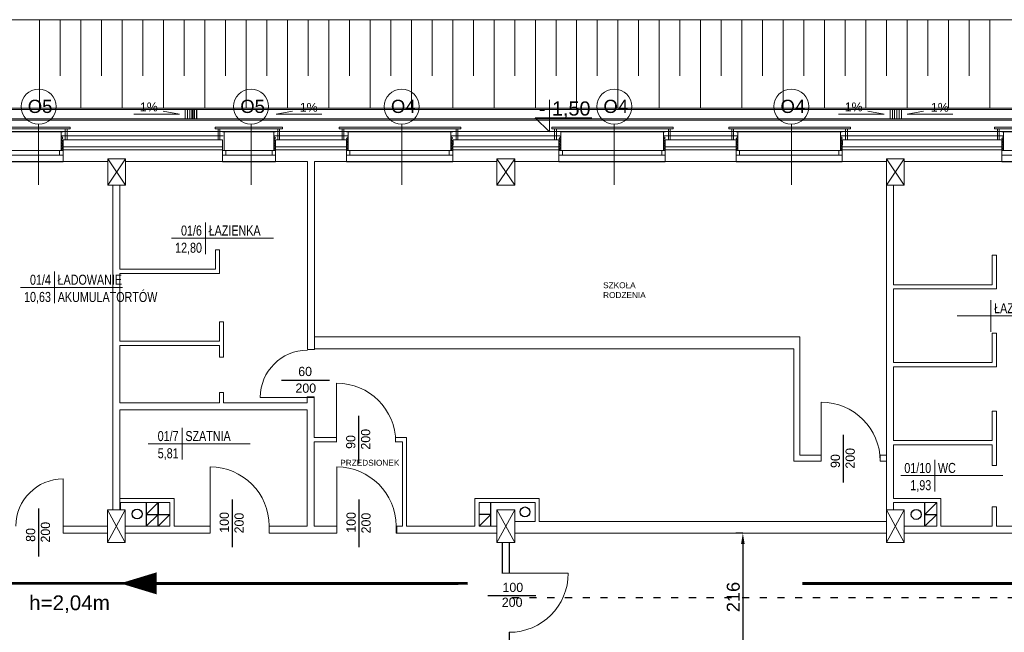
# Model space of a CAD drawing. Header units: millimetres. Extents: x 126553 to 403692, y -95821 to 38049.
# Tile 229 of 256: x 220209 to 221876, y 20540 to 21578. Entities that reach past the tile are written whole.
import ezdxf
from ezdxf.enums import TextEntityAlignment as Align

# ---------------------------------------------------------------- set-up
doc = ezdxf.new("R2010")
doc.units = ezdxf.units.MM
doc.linetypes.add('ACAD_ISO03W100', pattern=[30, 12, -18])
doc.layers.add('1  opis', color=9, linetype='Continuous')
doc.layers.add('WIDOK', color=7, linetype='Continuous')
for name, color, linetype, lineweight in [('_(06 GRUBA)', 7, 'Continuous', 40), ('A-opis', 7, 'Continuous', 18), ('CIENKIE', 7, 'Continuous', 18), ('docieplenie', 6, 'Continuous', 18), ('docieplenie zew.', 6, 'Continuous', 18), ('ekspertyza', 7, 'Continuous', 30), ('ewakaucja', 3, 'Continuous', 50), ('OKNA', 7, 'Continuous', 13), ('opisy', 7, 'Continuous', 18), ('WYMIAR', 7, 'Continuous', 18), ('ŚCIANY CIENKIE', 7, 'Continuous', 18), ('ŚCIANY GRUBE', 7, 'Continuous', 20)]:
    doc.layers.add(name, color=color, linetype=linetype, lineweight=lineweight)
doc.layers.add('KOMINY', color=94, linetype='Continuous', plot=False)
doc.styles.add('AR12', font='arial.ttf', dxfattribs={"height": 12})
doc.styles.add('Arial', font='arial.ttf')
doc.styles.add('RS12', font='Romans', dxfattribs={"width": 0.75, "height": 12})
doc.styles.add('RS8', font='ROMANS.SHX', dxfattribs={"width": 0.75, "height": 8})
doc.styles.add('STYLE1', font='txt', dxfattribs={"width": 0.8})
doc.linetypes.add('ZIGZAG', pattern='A,0.0001,-0.2,[131,LTYPESHP.SHX,S=0.2,R=0,X=-0.2,Y=0],-0.4,[131,LTYPESHP.SHX,S=0.2,R=180,X=0.2,Y=0],-0.2', length=0.8001)
doc.dimstyles.new('100 moje', dxfattribs={"dimtxt": 22, "dimasz": 12, "dimexe": 12, "dimexo": 20, "dimgap": 3, "dimtad": 1, "dimdec": 1, "dimrnd": 0.5, "dimtxsty": 'Standard', "dimblk1": 'ARCHTICK', "dimblk2": 'ARCHTICK', "dimsah": 1, "dimcen": 0.1, "dimdle": 10, "dimclrd": 256, "dimclre": 256, "dimclrt": 256, "dimadec": 0, "dimazin": 0, "dimtfac": 1, "dimtdec": 1, "dimtofl": 0, "dimtmove": 1, "dimatfit": 3, "dimfxl": 12, "dimfxlon": 1, "dimtolj": 1, "dimtzin": 0, "dimarcsym": 0})

# ---------------------------------------------------------------- blocks, each defined once
blk = doc.blocks.new('METKA')
for p, q in [((0, 26.9), (0, -26.9)), ((-57.4, 0), (115.4, 0))]:
    blk.add_line(p, q)
at = {"layer": 'opisy', "style": 'STYLE1', "width": 0.8, "flags": 4}
for tag, p in [('NUMER', (-6.1, 4.5)), ('POWIERZCHNIA', (-6, -24.6))]:
    blk.add_attdef(tag, text='', height=17, dxfattribs=at).set_placement(p, align=Align.RIGHT)
for tag, p in [('NAZWA', (5.3, 4.6)), ('POSADZKA', (5.6, -24.7))]:
    blk.add_attdef(tag, p, '', height=17, dxfattribs=at)
blk = doc.blocks.new('KOTA-WA')
at = {"color": 7}
for p, q in [((0, 27), (0, 0)), ((-12, 12), (0, 0)), ((-12, 12), (36, 12))]:
    blk.add_line(p, q, dxfattribs=at)
at = {"layer": 'A-opis', "color": 7, "style": 'RS12', "width": 0.6, "flags": 4}
blk.add_attdef('ZNAK', text='', height=8, dxfattribs=at).set_placement((-6.18, 19.74), align=Align.MIDDLE)
blk.add_attdef('RZEDNA', text='', height=10, dxfattribs=at).set_placement((2.11, 11.17), align=Align.BOTTOM_LEFT)
at = {"layer": 'A-opis', "color": 7, "style": 'RS8', "width": 0.6, "flags": 4}
blk.add_attdef('UWAGA', text='', height=7, dxfattribs=at).set_placement((3.83, 8.14), align=Align.TOP_LEFT)
blk = doc.blocks.new('*D2488')
at = {"layer": 'Defpoints', "color": 0, "linetype": 'Continuous', "lineweight": 60, "transparency": 16777216}
for p in [(221433.6, 20707.8), (221433.6, 20491.8), (221433.6, 20491.8)]:
    blk.add_point(p, dxfattribs=at)
at = {"layer": 'ekspertyza', "color": 7, "linetype": 'Continuous', "lineweight": -2, "transparency": 16777216}
for p, q in [((221433.6, 20707.8), (221421.6, 20707.8)), ((221433.6, 20689.8), (221433.6, 20509.8)), ((221433.6, 20491.8), (221421.6, 20491.8))]:
    blk.add_line(p, q, dxfattribs=at)
at = {"layer": 'ekspertyza', "color": 7, "linetype": 'Continuous', "lineweight": 60, "transparency": 16777216}
for points in [[(221430.6, 20689.8), (221436.6, 20689.8), (221433.6, 20707.8)], [(221430.6, 20509.8), (221436.6, 20509.8), (221433.6, 20491.8)]]:
    blk.add_solid(points, dxfattribs=at)
at = {"layer": 'ekspertyza', "color": 7, "linetype": 'Continuous', "lineweight": 20, "transparency": 16777216, "insert": (221417.4, 20599.8), "char_height": 22, "attachment_point": 5, "rotation": 90, "style": 'Arial'}
blk.add_mtext('\\A1;216', dxfattribs=at)

msp = doc.modelspace()

# ---------------------------------------------------------------- linework, layer by layer
at = {"layer": '_(06 GRUBA)', "color": 250, "linetype": 'ACAD_ISO03W100', "lineweight": -2}
msp.add_lwpolyline([(221042.26662, 20598.78577), (223667.05133, 20598.78577)], dxfattribs=at)
at = {"layer": 'CIENKIE', "color": 0}
for p, q in [((220179.72052, 21395.93621), (220293.81216, 21395.93621)), ((220179.72052, 21392.93621), (220293.81216, 21392.93621)), ((220285.81216, 21392.93621), (220285.81216, 21374.33764)), ((220288.81216, 21392.93621), (220288.81216, 21374.33764)), ((220293.81216, 21392.93621), (220293.81216, 21395.93621)), ((220539.72052, 21392.93621), (220539.72052, 21395.93621)), ((220539.72052, 21395.93621), (220653.81216, 21395.93621)), ((220539.72052, 21392.93621), (220653.81216, 21392.93621)), ((220544.72052, 21392.93621), (220544.72052, 21374.33764)), ((220547.72052, 21392.93621), (220547.72052, 21374.33764)), ((220645.81216, 21392.93621), (220645.81216, 21374.33764)), ((220648.81216, 21392.93621), (220648.81216, 21374.33764)), ((220653.81216, 21392.93621), (220653.81216, 21395.93621)), ((220749.72052, 21392.93621), (220749.72052, 21395.93621)), ((220749.72052, 21395.93621), (220955.72052, 21395.93621)), ((220749.72052, 21392.93621), (220955.72052, 21392.93621)), ((220754.72052, 21392.93621), (220754.72052, 21374.33764)), ((220757.72052, 21392.93621), (220757.72052, 21374.33764)), ((220947.72052, 21392.93621), (220947.72052, 21374.33764)), ((220950.72052, 21392.93621), (220950.72052, 21374.33764)), ((220955.72052, 21392.93621), (220955.72052, 21395.93621)), ((221109.72052, 21392.93621), (221109.72052, 21395.93621)), ((221109.72052, 21395.93621), (221315.72052, 21395.93621)), ((221109.72052, 21392.93621), (221315.72052, 21392.93621)), ((221114.72052, 21392.93621), (221114.72052, 21374.33764)), ((221117.72052, 21392.93621), (221117.72052, 21374.33764)), ((221307.72052, 21392.93621), (221307.72052, 21374.33764)), ((221310.72052, 21392.93621), (221310.72052, 21374.33764)), ((221315.72052, 21392.93621), (221315.72052, 21395.93621)), ((221409.72052, 21392.93621), (221409.72052, 21395.93621)), ((221409.72052, 21395.93621), (221615.72052, 21395.93621)), ((221409.72052, 21392.93621), (221615.72052, 21392.93621)), ((221414.72052, 21392.93621), (221414.72052, 21374.33764)), ((221417.72052, 21392.93621), (221417.72052, 21374.33764)), ((221607.72052, 21392.93621), (221607.72052, 21374.33764)), ((221610.72052, 21392.93621), (221610.72052, 21374.33764)), ((221615.72052, 21392.93621), (221615.72052, 21395.93621)), ((221859.72052, 21392.93621), (221859.72052, 21395.93621)), ((221859.72052, 21395.93621), (221973.81216, 21395.93621)), ((221859.72052, 21392.93621), (221973.81216, 21392.93621)), ((221864.72052, 21392.93621), (221864.72052, 21374.33764)), ((221867.72052, 21392.93621), (221867.72052, 21374.33764))]:
    msp.add_line(p, q, dxfattribs=at)
at = {"layer": 'docieplenie', "color": 0, "linetype": 'ZIGZAG'}
for p, q in [((220280.54102, 21381.27347), (220279.17035, 21379.80021)), ((220279.17035, 21379.80021), (220281.71167, 21377.50309)), ((220281.88058, 21372.15898), (220279.23756, 21369.04503)), ((220279.23756, 21369.04503), (220281.88014, 21366.44185)), ((220281.88014, 21366.44185), (220279.29685, 21363.45851)), ((220281.71167, 21377.50309), (220279.32635, 21374.52387)), ((220279.32635, 21374.52387), (220281.88058, 21372.15898)), ((220280.54102, 21381.27347), (220553.31192, 21381.27347)), ((220640.54102, 21381.27347), (220639.17035, 21379.80021)), ((220639.17035, 21379.80021), (220641.71167, 21377.50309)), ((220641.88058, 21372.15898), (220639.23756, 21369.04503)), ((220639.23756, 21369.04503), (220641.88014, 21366.44185)), ((220641.88014, 21366.44185), (220639.29685, 21363.45851)), ((220641.71167, 21377.50309), (220639.32635, 21374.52387)), ((220639.32635, 21374.52387), (220641.88058, 21372.15898)), ((220640.54102, 21381.27347), (220763.60558, 21381.27347)), ((220764.94455, 21373.93986), (220762.1878, 21371.5557)), ((220762.1878, 21371.5557), (220765.00223, 21369.9511)), ((220764.90625, 21378.59895), (220762.30242, 21376.34841)), ((220762.30242, 21376.34841), (220764.94455, 21373.93986)), ((220765.00223, 21369.9511), (220762.33397, 21367.69407)), ((220762.33397, 21367.69407), (220764.89583, 21365.35019)), ((220763.60558, 21381.27347), (220764.90625, 21378.59895)), ((220940.54102, 21381.27347), (220939.17035, 21379.80021)), ((220939.17035, 21379.80021), (220941.71167, 21377.50309)), ((220941.88058, 21372.15898), (220939.23756, 21369.04503)), ((220939.23756, 21369.04503), (220941.88014, 21366.44185)), ((220941.88014, 21366.44185), (220939.29685, 21363.45851)), ((220941.71167, 21377.50309), (220939.32635, 21374.52387)), ((220939.32635, 21374.52387), (220941.88058, 21372.15898)), ((220940.54102, 21381.27347), (221123.60558, 21381.27347)), ((221124.94455, 21373.93986), (221122.1878, 21371.5557)), ((221122.1878, 21371.5557), (221125.00223, 21369.9511)), ((221124.90625, 21378.59895), (221122.30242, 21376.34841)), ((221122.30242, 21376.34841), (221124.94455, 21373.93986)), ((221125.00223, 21369.9511), (221122.33397, 21367.69407)), ((221122.33397, 21367.69407), (221124.89583, 21365.35019)), ((221123.60558, 21381.27347), (221124.90625, 21378.59895)), ((221300.54102, 21381.27347), (221299.17035, 21379.80021)), ((221299.17035, 21379.80021), (221301.71167, 21377.50309)), ((221301.88058, 21372.15898), (221299.23756, 21369.04503)), ((221299.23756, 21369.04503), (221301.88014, 21366.44185)), ((221301.88014, 21366.44185), (221299.29685, 21363.45851)), ((221301.71167, 21377.50309), (221299.32635, 21374.52387)), ((221299.32635, 21374.52387), (221301.88058, 21372.15898)), ((221300.54102, 21381.27347), (221423.60558, 21381.27347)), ((221424.94455, 21373.93986), (221422.1878, 21371.5557)), ((221422.1878, 21371.5557), (221425.00223, 21369.9511)), ((221424.90625, 21378.59895), (221422.30242, 21376.34841)), ((221422.30242, 21376.34841), (221424.94455, 21373.93986)), ((221425.00223, 21369.9511), (221422.33397, 21367.69407)), ((221422.33397, 21367.69407), (221424.89583, 21365.35019)), ((221423.60558, 21381.27347), (221424.90625, 21378.59895)), ((221600.54102, 21381.27347), (221599.17035, 21379.80021)), ((221599.17035, 21379.80021), (221601.71167, 21377.50309)), ((221601.88058, 21372.15898), (221599.23756, 21369.04503)), ((221599.23756, 21369.04503), (221601.88014, 21366.44185)), ((221601.88014, 21366.44185), (221599.29685, 21363.45851)), ((221601.71167, 21377.50309), (221599.32635, 21374.52387)), ((221599.32635, 21374.52387), (221601.88058, 21372.15898)), ((221600.54102, 21381.27347), (221873.60558, 21381.27347)), ((221874.94455, 21373.93986), (221872.1878, 21371.5557)), ((221872.1878, 21371.5557), (221875.00223, 21369.9511)), ((221874.90625, 21378.59895), (221872.30242, 21376.34841)), ((221872.30242, 21376.34841), (221874.94455, 21373.93986)), ((221875.00223, 21369.9511), (221872.33397, 21367.69407)), ((221872.33397, 21367.69407), (221874.89583, 21365.35019)), ((221873.60558, 21381.27347), (221874.90625, 21378.59895)), ((220279.29685, 21363.45851), (220281.83905, 21361.25922)), ((220281.83905, 21361.25922), (220279.29685, 21358.45335)), ((220279.29685, 21358.45335), (220281.89203, 21356.51482)), ((220639.29685, 21363.45851), (220641.83905, 21361.25922)), ((220641.83905, 21361.25922), (220639.29685, 21358.45335)), ((220639.29685, 21358.45335), (220641.89203, 21356.51482)), ((220764.88908, 21360.69348), (220762.26485, 21358.58095)), ((220762.26485, 21358.58095), (220764.74321, 21356.46842)), ((220764.89583, 21365.35019), (220762.30139, 21363.06102)), ((220762.30139, 21363.06102), (220764.88908, 21360.69348)), ((220939.29685, 21363.45851), (220941.83905, 21361.25922)), ((220941.83905, 21361.25922), (220939.29685, 21358.45335)), ((220939.29685, 21358.45335), (220941.89203, 21356.51482)), ((221124.88908, 21360.69348), (221122.26485, 21358.58095)), ((221122.26485, 21358.58095), (221124.74321, 21356.46842)), ((221124.89583, 21365.35019), (221122.30139, 21363.06102)), ((221122.30139, 21363.06102), (221124.88908, 21360.69348)), ((221299.29685, 21363.45851), (221301.83905, 21361.25922)), ((221301.83905, 21361.25922), (221299.29685, 21358.45335)), ((221299.29685, 21358.45335), (221301.89203, 21356.51482)), ((221424.88908, 21360.69348), (221422.26485, 21358.58095)), ((221422.26485, 21358.58095), (221424.74321, 21356.46842)), ((221424.89583, 21365.35019), (221422.30139, 21363.06102)), ((221422.30139, 21363.06102), (221424.88908, 21360.69348)), ((221599.29685, 21363.45851), (221601.83905, 21361.25922)), ((221601.83905, 21361.25922), (221599.29685, 21358.45335)), ((221599.29685, 21358.45335), (221601.89203, 21356.51482)), ((221874.88908, 21360.69348), (221872.26485, 21358.58095)), ((221872.26485, 21358.58095), (221874.74321, 21356.46842)), ((221874.89583, 21365.35019), (221872.30139, 21363.06102)), ((221872.30139, 21363.06102), (221874.88908, 21360.69348))]:
    msp.add_line(p, q, dxfattribs=at)
at = {"layer": 'docieplenie', "color": 0, "lineweight": 30}
for points in [[(220652.25423, 20967.23572), (220733.12217, 20967.23572)], [(220783.10306, 20826.11695), (220783.10306, 20906.9849)], [(221603.93802, 20793.83673), (221603.93802, 20874.70467)], [(220240.72462, 20668.65631), (220240.72462, 20749.52425)], [(220568.79031, 20684.11714), (220568.79031, 20764.98508)], [(220783.71, 20684.11719), (220783.71, 20764.98513)], [(221025.83356, 20692.33764), (221025.83356, 20640.00449)], [(221037.83356, 20692.33764), (221037.83356, 20640.00449)], [(221001.83265, 20602.34583), (221082.7006, 20602.34583)], [(221037.83356, 20540.00449), (221037.83356, 20507.33764)]]:
    msp.add_lwpolyline(points, dxfattribs=at)
at = {"layer": 'docieplenie', "color": 0, "lineweight": 0}
for points in [[(220745.4444, 20862.11786), (220745.4444, 20962.11786)], [(220696.05133, 20937.93637), (220616.05133, 20937.93637)], [(221566.27935, 20829.83764), (221566.27935, 20929.83764)], [(220531.13165, 20720.11805), (220531.13165, 20820.11805)], [(220746.05133, 20720.1181), (220746.05133, 20820.1181)], [(220282.05133, 20719.83764), (220282.05133, 20799.83764)], [(221037.83356, 20640.00449), (221137.83356, 20640.00449)]]:
    msp.add_lwpolyline(points, dxfattribs=at)
for centre, radius, start, end in [((220696.05133, 20937.93637), 80, 90, 180), ((220745.4444, 20862.11786), 100, 0, 90), ((221566.27935, 20829.83764), 100, 0, 90), ((220531.13165, 20720.11805), 100, 0, 90), ((220746.05133, 20720.1181), 100, 0, 90), ((220282.05133, 20719.83764), 80, 90, 180), ((221037.83356, 20640.00449), 100, 270, 0)]:
    msp.add_arc(centre, radius, start, end, dxfattribs=at)
at = {"layer": 'docieplenie zew.', "color": 0, "linetype": 'ZIGZAG'}
for p, q in [((220279.05133, 21374.33764), (220279.05133, 21388.33764)), ((220639.05133, 21374.33764), (220639.05133, 21388.33764)), ((220939.05133, 21374.33764), (220939.05133, 21388.33764)), ((221299.05133, 21374.33764), (221299.05133, 21388.33764)), ((221599.05133, 21374.33764), (221599.05133, 21388.33764)), ((220279.05133, 21356.09616), (220279.05133, 21374.33764)), ((220639.05133, 21356.09616), (220639.05133, 21374.33764)), ((220939.05133, 21356.09616), (220939.05133, 21374.33764)), ((221299.05133, 21356.09616), (221299.05133, 21374.33764)), ((221599.05133, 21356.09616), (221599.05133, 21374.33764)), ((220282.05133, 21356.09616), (220279.05133, 21356.09616)), ((220642.05133, 21356.09616), (220639.05133, 21356.09616)), ((220762.05133, 21356.09616), (220765.05133, 21356.09616)), ((220942.05133, 21356.09616), (220939.05133, 21356.09616)), ((221122.05133, 21356.09616), (221125.05133, 21356.09616)), ((221302.05133, 21356.09616), (221299.05133, 21356.09616)), ((221422.05133, 21356.09616), (221425.05133, 21356.09616)), ((221602.05133, 21356.09616), (221599.05133, 21356.09616)), ((221872.05133, 21356.09616), (221875.05133, 21356.09616))]:
    msp.add_line(p, q, dxfattribs=at)
at = {"layer": 'docieplenie zew.', "color": 0}
for p, q in [((220279.05133, 21388.33764), (220552.05133, 21388.33764)), ((220552.05133, 21388.33764), (220555.05133, 21388.33764)), ((220555.05133, 21388.33764), (220555.05133, 21356.09616)), ((220639.05133, 21388.33764), (220762.05133, 21388.33764)), ((220765.05133, 21388.33764), (220762.05133, 21388.33764)), ((220765.05133, 21356.09616), (220765.05133, 21388.33764)), ((220939.05133, 21388.33764), (221125.05133, 21388.33764)), ((221125.05133, 21356.09616), (221125.05133, 21388.33764)), ((221299.05133, 21388.33764), (221422.05133, 21388.33764)), ((221425.05133, 21388.33764), (221422.05133, 21388.33764)), ((221425.05133, 21356.09616), (221425.05133, 21388.33764)), ((221599.05133, 21388.33764), (221875.05133, 21388.33764)), ((221875.05133, 21356.09616), (221875.05133, 21388.33764)), ((220555.05133, 21356.09616), (220552.05133, 21356.09616))]:
    msp.add_line(p, q, dxfattribs=at)
at = {"layer": 'ewakaucja', "color": 3, "lineweight": 60}
msp.add_lwpolyline([(220379.06701, 20622.94459, 0, 37.5, 0), (220440.77025, 20622.94459, 37.5, 37.5, 0)], format="xyseb", dxfattribs=at)
for points in [[(220967.01966, 20622.92057), (219083.33139, 20622.99682)], [(220951.20251, 20622.92057), (220394.82932, 20622.92057)], [(221534.7912, 20622.92057), (222497.35232, 20622.92057)]]:
    msp.add_lwpolyline(points, dxfattribs=at)
at = {"layer": 'KOMINY', "color": 0}
for p, q in [((220443.05133, 20759.83764), (220423.05133, 20739.83764)), ((220423.05133, 20759.83764), (220423.05133, 20719.83764)), ((220443.05133, 20759.83764), (220443.05133, 20739.83764)), ((220443.05133, 20719.83764), (220443.05133, 20759.83764)), ((221006.75751, 20739.83764), (221006.75751, 20759.83764)), ((221762.05133, 20759.83764), (221742.05133, 20739.83764)), ((221742.05133, 20739.83764), (221742.05133, 20759.83764)), ((220443.05133, 20739.83764), (220423.05133, 20719.83764)), ((220423.05133, 20739.83764), (220463.05133, 20739.83764)), ((220463.05133, 20739.83764), (220443.05133, 20719.83764)), ((221006.75751, 20739.83764), (220986.75751, 20719.83764)), ((221006.75751, 20739.83764), (220986.75751, 20739.83764)), ((221006.75751, 20719.83764), (221006.75751, 20739.83764)), ((221762.05133, 20739.83764), (221742.05133, 20719.83764)), ((221742.05133, 20739.83764), (221762.05133, 20739.83764)), ((221742.05133, 20719.83764), (221742.05133, 20739.83764))]:
    msp.add_line(p, q, dxfattribs=at)
for centre in [(221064.52849, 20743.94502), (220407.51369, 20740.45656), (221727.17614, 20739.64471)]:
    msp.add_circle(centre, 8.37786, dxfattribs=at)
at = {"layer": 'OKNA', "color": 0}
for p, q in [((220192.05133, 21356.09616), (220282.05133, 21356.09616)), ((220276.05133, 21348.09616), (220276.05133, 21356.09616)), ((220552.05133, 21356.09616), (220642.05133, 21356.09616)), ((220557.91162, 21347.94281), (220557.91162, 21355.94281)), ((220636.05133, 21348.09616), (220636.05133, 21356.09616)), ((220762.05133, 21356.09616), (220942.05133, 21356.09616)), ((220767.91162, 21347.94281), (220767.91162, 21355.94281)), ((220936.05133, 21348.09616), (220936.05133, 21356.09616)), ((221122.05133, 21356.09616), (221302.05133, 21356.09616)), ((221127.91162, 21347.94281), (221127.91162, 21355.94281)), ((221296.05133, 21348.09616), (221296.05133, 21356.09616)), ((221422.05133, 21356.09616), (221602.05133, 21356.09616)), ((221427.91162, 21347.94281), (221427.91162, 21355.94281)), ((221596.05133, 21348.09616), (221596.05133, 21356.09616)), ((221872.05133, 21356.09616), (221962.05133, 21356.09616)), ((220192.05133, 21348.09616), (220282.05133, 21348.09616)), ((220552.05133, 21348.09616), (220642.05133, 21348.09616)), ((220762.05133, 21348.09616), (220942.05133, 21348.09616)), ((221122.05133, 21348.09616), (221302.05133, 21348.09616)), ((221422.05133, 21348.09616), (221602.05133, 21348.09616)), ((221872.05133, 21348.09616), (221962.05133, 21348.09616))]:
    msp.add_line(p, q, dxfattribs=at)
at = {"layer": 'opisy', "color": 0, "lineweight": 5}
for p, q in [((220479.05133, 21417.83764), (220401.87404, 21417.83764)), ((220479.05133, 21417.83764), (220451.40471, 21422.94555)), ((220642.91899, 21417.83764), (220670.56561, 21422.94555)), ((220642.91899, 21417.83764), (220720.09628, 21417.83764)), ((221673.05133, 21417.83764), (221595.87404, 21417.83764)), ((221673.05133, 21417.83764), (221645.40471, 21422.94555)), ((221712.05133, 21417.83764), (221739.69796, 21422.94555)), ((221712.05133, 21417.83764), (221789.22863, 21417.83764))]:
    msp.add_line(p, q, dxfattribs=at)
at = {"layer": 'opisy', "color": 0}
for p, q in [((220240.58106, 21298.06084), (220240.58106, 21400.83382)), ((220600.58106, 21298.06084), (220600.58106, 21400.83382)), ((220855.77322, 21298.06084), (220855.77322, 21400.83382)), ((221215.77322, 21298.06084), (221215.77322, 21400.83382)), ((221515.77322, 21298.06084), (221515.77322, 21400.83382))]:
    msp.add_line(p, q, dxfattribs=at)
for centre in [(220240.58106, 21430.53407), (220600.58106, 21430.53407), (220855.77322, 21430.53407), (221215.77322, 21430.53407), (221515.77322, 21430.53407)]:
    msp.add_circle(centre, 29.70025, dxfattribs=at)
at = {"layer": 'WIDOK', "color": 0, "lineweight": 5}
for p, q in [((219857.05133, 21577.83764), (223698.05133, 21577.83764)), ((220242.05133, 21577.83764), (220242.05133, 21427.83764)), ((220277.05133, 21577.83764), (220277.05133, 21482.83764)), ((220312.05133, 21577.83764), (220312.05133, 21427.83764)), ((220347.05133, 21577.83764), (220347.05133, 21482.83764)), ((220382.05133, 21577.83764), (220382.05133, 21427.83764)), ((220417.05133, 21577.83764), (220417.05133, 21482.83764)), ((220452.05133, 21577.83764), (220452.05133, 21427.83764)), ((220487.05133, 21577.83764), (220487.05133, 21482.83764)), ((220522.05133, 21577.83764), (220522.05133, 21427.83764)), ((220557.05133, 21577.83764), (220557.05133, 21482.83764)), ((220592.05133, 21577.83764), (220592.05133, 21427.83764)), ((220627.05133, 21577.83764), (220627.05133, 21482.83764)), ((220662.05133, 21577.83764), (220662.05133, 21427.83764)), ((220697.05133, 21577.83764), (220697.05133, 21482.83764)), ((220732.05133, 21577.83764), (220732.05133, 21427.83764)), ((220767.05133, 21577.83764), (220767.05133, 21482.83764)), ((220802.05133, 21577.83764), (220802.05133, 21427.83764)), ((220837.05133, 21577.83764), (220837.05133, 21482.83764)), ((220872.05133, 21577.83764), (220872.05133, 21427.83764)), ((220907.05133, 21577.83764), (220907.05133, 21482.83764)), ((220942.05133, 21577.83764), (220942.05133, 21427.83764)), ((220977.05133, 21577.83764), (220977.05133, 21482.83764)), ((221012.05133, 21577.83764), (221012.05133, 21427.83764)), ((221047.05133, 21577.83764), (221047.05133, 21482.83764)), ((221082.05133, 21577.83764), (221082.05133, 21427.83764)), ((221117.05133, 21577.83764), (221117.05133, 21482.83764)), ((221152.05133, 21577.83764), (221152.05133, 21427.83764)), ((221187.05133, 21577.83764), (221187.05133, 21482.83764)), ((221222.05133, 21577.83764), (221222.05133, 21427.83764)), ((221257.05133, 21577.83764), (221257.05133, 21482.83764)), ((221292.05133, 21577.83764), (221292.05133, 21427.83764)), ((221327.05133, 21577.83764), (221327.05133, 21482.83764)), ((221362.05133, 21577.83764), (221362.05133, 21427.83764)), ((221397.05133, 21577.83764), (221397.05133, 21482.83764)), ((221432.05133, 21577.83764), (221432.05133, 21427.83764)), ((221467.05133, 21577.83764), (221467.05133, 21482.83764)), ((221502.05133, 21577.83764), (221502.05133, 21427.83764)), ((221537.05133, 21577.83764), (221537.05133, 21482.83764)), ((221572.05133, 21577.83764), (221572.05133, 21427.83764)), ((221607.05133, 21577.83764), (221607.05133, 21482.83764)), ((221642.05133, 21577.83764), (221642.05133, 21427.83764)), ((221677.05133, 21577.83764), (221677.05133, 21482.83764)), ((221712.05133, 21577.83764), (221712.05133, 21427.83764)), ((221747.05133, 21577.83764), (221747.05133, 21482.83764)), ((221782.05133, 21577.83764), (221782.05133, 21427.83764)), ((221817.05133, 21577.83764), (221817.05133, 21482.83764)), ((221852.05133, 21577.83764), (221852.05133, 21427.83764)), ((219909.05133, 21427.83764), (223536.05133, 21427.83764)), ((219909.05133, 21425.83764), (223534.05133, 21425.83764)), ((220489.05133, 21409.83764), (220489.05133, 21425.83764)), ((220489.05133, 21425.83764), (220491.55133, 21425.83764)), ((220489.05133, 21425.83764), (220492.55133, 21425.83764)), ((220489.05133, 21425.83764), (220492.85133, 21425.83764)), ((220492.85133, 21425.83764), (220492.85133, 21409.83764)), ((220492.85133, 21409.83764), (220492.85133, 21425.83764)), ((220496.65133, 21425.83764), (220496.65133, 21409.83764)), ((220496.65133, 21409.83764), (220496.65133, 21425.83764)), ((221683.05133, 21417.83764), (221683.05133, 21425.83764)), ((221683.05133, 21409.83764), (221683.05133, 21425.83764)), ((221686.85133, 21409.83764), (221686.85133, 21425.83764)), ((221686.85133, 21425.83764), (221686.85133, 21409.83764)), ((221690.65133, 21409.83764), (221690.65133, 21425.83764)), ((221690.65133, 21425.83764), (221690.65133, 21409.83764)), ((221694.45133, 21409.83764), (221694.45133, 21425.83764)), ((221694.45133, 21425.83764), (221694.45133, 21409.83764)), ((221698.25133, 21409.83764), (221698.25133, 21425.83764)), ((221698.25133, 21425.83764), (221698.25133, 21409.83764)), ((221702.05133, 21425.83764), (221702.05133, 21409.83764)), ((219909.05133, 21409.83764), (223534.05133, 21409.83764)), ((219909.05133, 21407.83764), (223536.05133, 21407.83764))]:
    msp.add_line(p, q, dxfattribs=at)
at = {"layer": 'WIDOK', "color": 0}
for p, q in [((220500.45133, 21425.83764), (220500.45133, 21409.83764)), ((220500.45133, 21409.83764), (220500.45133, 21425.83764)), ((220504.25133, 21425.83764), (220504.25133, 21409.83764)), ((220504.25133, 21409.83764), (220504.25133, 21425.83764)), ((220508.05133, 21425.83764), (220508.05133, 21409.83764)), ((220192.05133, 21388.33764), (220282.05133, 21388.33764)), ((220552.05133, 21388.33764), (220642.05133, 21388.33764)), ((220762.05133, 21388.33764), (220942.05133, 21388.33764)), ((221125.05133, 21388.15558), (221302.05133, 21388.15558)), ((221422.05133, 21388.33764), (221602.05133, 21388.33764)), ((221872.05133, 21388.33764), (221959.05133, 21388.33764)), ((220942.05133, 21372.83764), (220942.05133, 21367.83764)), ((220942.05133, 21367.83764), (220942.05133, 21365.83764)), ((221602.05133, 21372.83764), (221602.05133, 21367.83764)), ((221602.05133, 21367.83764), (221602.05133, 21365.83764)), ((220192.05133, 21337.33764), (220282.05133, 21337.33764)), ((220552.05133, 21337.33764), (220642.05133, 21337.33764)), ((220762.05133, 21337.33764), (220942.05133, 21337.33764)), ((221122.05133, 21337.33764), (221302.05133, 21337.33764)), ((221422.05133, 21337.33764), (221602.05133, 21337.33764)), ((221872.05133, 21337.33764), (221962.05133, 21337.33764))]:
    msp.add_line(p, q, dxfattribs=at)
at = {"layer": 'ŚCIANY CIENKIE', "color": 0}
for p, q in [((220358.05133, 21342.33764), (220388.05133, 21297.33764)), ((220388.05133, 21342.33764), (220358.05133, 21297.33764)), ((221017.05133, 21342.33764), (221047.05133, 21297.33764)), ((221047.05133, 21342.33764), (221017.05133, 21297.33764)), ((221677.05133, 21342.33764), (221707.05133, 21297.33764)), ((221707.05133, 21342.33764), (221677.05133, 21297.33764)), ((220387.05133, 20747.33764), (220357.05133, 20692.33764)), ((220357.05133, 20747.33764), (220387.05133, 20692.33764)), ((221047.05133, 20747.33764), (221017.05133, 20692.33764)), ((221017.05133, 20747.33764), (221047.05133, 20692.33764)), ((221707.05133, 20747.33764), (221677.05133, 20692.33764)), ((221677.05133, 20747.33764), (221707.05133, 20692.33764))]:
    msp.add_line(p, q, dxfattribs=at)
at = {"layer": 'ŚCIANY GRUBE', "color": 0}
for p, q in [((220282.05133, 21374.33764), (220552.05133, 21374.33764)), ((220282.05133, 21374.33764), (220282.05133, 21337.33764)), ((220282.05133, 21374.33764), (220282.05133, 21365.83764)), ((220552.05133, 21374.33764), (220282.05133, 21374.33764)), ((220282.05133, 21372.83764), (220282.05133, 21367.83764)), ((220552.05133, 21374.33764), (220552.05133, 21337.33764)), ((220642.05133, 21374.33764), (220762.05133, 21374.33764)), ((220642.05133, 21374.33764), (220642.05133, 21337.33764)), ((220762.05133, 21374.33764), (220762.05133, 21337.33764)), ((220942.05133, 21374.33764), (221122.05133, 21374.33764)), ((220942.05133, 21374.33764), (220942.05133, 21337.33764)), ((220942.05133, 21374.33764), (220942.05133, 21365.83764)), ((220942.05133, 21372.83764), (220942.05133, 21367.83764)), ((221122.05133, 21374.33764), (221122.05133, 21337.33764)), ((221422.05133, 21374.33764), (221302.05133, 21374.33764)), ((221302.05133, 21374.33764), (221302.05133, 21337.33764)), ((221422.05133, 21337.33764), (221422.05133, 21374.33764)), ((221602.05133, 21374.33764), (221872.05133, 21374.33764)), ((221602.05133, 21374.33764), (221602.05133, 21337.33764)), ((221602.05133, 21374.33764), (221782.05133, 21374.33764)), ((221602.05133, 21374.33764), (221602.05133, 21365.83764)), ((221602.05133, 21372.83764), (221602.05133, 21367.83764)), ((221872.05133, 21374.33764), (221872.05133, 21337.33764)), ((220552.05133, 21362.33764), (220282.05133, 21362.33764)), ((220552.05133, 21362.33764), (220282.05133, 21362.33764)), ((220552.05133, 21357.33764), (220282.05133, 21357.33764)), ((220552.05133, 21357.33764), (220282.05133, 21357.33764)), ((220642.05133, 21362.33764), (220762.05133, 21362.33764)), ((220642.05133, 21357.33764), (220762.05133, 21357.33764)), ((221122.05133, 21362.33764), (220942.05133, 21362.33764)), ((221122.05133, 21357.33764), (220942.05133, 21357.33764)), ((221302.05133, 21362.33764), (221422.05133, 21362.33764)), ((221302.05133, 21357.33764), (221422.05133, 21357.33764)), ((221602.05133, 21362.33764), (221872.05133, 21362.33764)), ((221602.05133, 21357.33764), (221872.05133, 21357.33764)), ((220358.05133, 21337.33764), (220282.05133, 21337.33764)), ((220358.05133, 21342.33764), (220358.05133, 21297.33764)), ((220388.05133, 21342.33764), (220358.05133, 21342.33764)), ((220388.05133, 21297.33764), (220388.05133, 21342.33764)), ((220552.05133, 21337.33764), (220388.05133, 21337.33764)), ((220642.05133, 21337.33764), (220696.05133, 21337.33764)), ((220696.05133, 21018.83764), (220696.05133, 21337.33764)), ((220708.05133, 21337.33764), (220708.05133, 21018.83764)), ((220762.05133, 21337.33764), (220708.05133, 21337.33764)), ((220762.05133, 21337.33764), (220757.05133, 21337.33764)), ((220942.05133, 21337.33764), (220947.05133, 21337.33764)), ((220942.05133, 21337.33764), (221016.4444, 21337.33764)), ((221017.05133, 21342.33764), (221017.05133, 21297.33764)), ((221047.05133, 21342.33764), (221017.05133, 21342.33764)), ((221122.05133, 21337.33764), (221046.4444, 21337.33764)), ((221047.05133, 21297.33764), (221047.05133, 21342.33764)), ((221302.05133, 21337.33764), (221422.05133, 21337.33764)), ((221602.05133, 21337.33764), (221677.05133, 21337.33764)), ((221602.05133, 21337.33764), (221677.05133, 21337.33764)), ((221677.05133, 21342.33764), (221677.05133, 21297.33764)), ((221707.05133, 21342.33764), (221677.05133, 21342.33764)), ((221707.05133, 21297.33764), (221707.05133, 21342.33764)), ((221872.05133, 21337.33764), (221707.05133, 21337.33764)), ((221707.05133, 21337.33764), (221872.05133, 21337.33764)), ((220358.05133, 21297.33764), (220388.05133, 21297.33764)), ((220366.05133, 21297.33764), (220366.05133, 20747.33764)), ((220378.05133, 21297.33764), (220378.05133, 21154.99804)), ((221017.05133, 21297.33764), (221047.05133, 21297.33764)), ((221677.05133, 20747.33764), (221677.05133, 21297.33764)), ((221677.05133, 21297.33764), (221707.05133, 21297.33764)), ((221689.05133, 21297.33764), (221689.05133, 21128.83764)), ((220540.05133, 21187.99804), (220540.05133, 21154.99804)), ((220540.05133, 21187.99804), (220547.05133, 21187.99804)), ((220540.05133, 21154.99804), (220540.05133, 21187.99804)), ((220547.05133, 21187.99804), (220547.05133, 21147.99804)), ((221856.05133, 21178.83764), (221863.05133, 21178.83764)), ((221856.05133, 21128.83764), (221856.05133, 21178.83764)), ((221863.05133, 21178.83764), (221863.05133, 21121.83764)), ((220378.05133, 21154.99804), (220540.05133, 21154.99804)), ((220378.05133, 21147.99804), (220378.05133, 21032.99804)), ((220547.05133, 21147.99804), (220378.05133, 21147.99804)), ((221689.05133, 21128.83764), (221856.05133, 21128.83764)), ((221689.05133, 21121.83764), (221689.05133, 20996.83764)), ((221863.05133, 21121.83764), (221689.05133, 21121.83764)), ((220547.05133, 21032.99804), (220547.05133, 21065.99804)), ((220547.05133, 21065.99804), (220554.05133, 21065.99804)), ((220554.05133, 21065.99804), (220554.05133, 21005.99804)), ((220378.05133, 21032.99804), (220547.05133, 21032.99804)), ((220708.05133, 21040.3688), (221530.05133, 21040.3688)), ((221530.05133, 20839.83764), (221530.05133, 21040.3688)), ((221856.05133, 21046.83764), (221863.05133, 21046.83764)), ((221856.05133, 20996.83764), (221856.05133, 21046.83764)), ((221863.05133, 21046.83764), (221863.05133, 20989.83764)), ((220547.05133, 21025.99804), (220378.05133, 21025.99804)), ((220378.05133, 21025.99804), (220378.05133, 20928.83764)), ((220547.05133, 21005.99804), (220547.05133, 21025.99804)), ((220696.05133, 21018.83764), (220708.05133, 21018.83764)), ((220708.05133, 21018.83764), (220696.05133, 21018.83764)), ((220708.05133, 21020.3688), (221520.05133, 21020.3688)), ((221520.05133, 20829.83764), (221520.05133, 21020.3688)), ((220547.05133, 21005.99804), (220554.05133, 21005.99804)), ((221689.05133, 20996.83764), (221856.05133, 20996.83764)), ((221689.05133, 20989.83764), (221689.05133, 20864.83764)), ((221863.05133, 20989.83764), (221689.05133, 20989.83764)), ((220547.05133, 20945.99804), (220554.05133, 20945.99804)), ((220547.05133, 20928.83764), (220547.05133, 20945.99804)), ((220554.05133, 20945.99804), (220554.05133, 20928.83764)), ((220695.4444, 20928.83764), (220695.4444, 20938.83764)), ((220695.4444, 20938.83764), (220707.4444, 20938.83764)), ((220696.05133, 20937.93637), (220708.05133, 20937.93637)), ((220707.4444, 20938.83764), (220707.4444, 20869.83764)), ((220378.05133, 20928.83764), (220547.05133, 20928.83764)), ((220378.05133, 20916.83764), (220695.4444, 20916.83764)), ((220378.05133, 20916.83764), (220378.05133, 20747.33764)), ((220554.05133, 20928.83764), (220695.4444, 20928.83764)), ((220695.4444, 20719.83764), (220695.4444, 20916.83764)), ((221856.05133, 20864.83764), (221856.05133, 20914.83764)), ((221856.05133, 20914.83764), (221863.05133, 20914.83764)), ((221863.05133, 20914.83764), (221863.05133, 20822.83764)), ((220745.4444, 20869.83764), (220707.4444, 20869.83764)), ((220745.4444, 20862.83764), (220745.4444, 20869.83764)), ((220845.4444, 20869.83764), (220857.05133, 20869.83764)), ((220845.4444, 20869.83764), (220845.4444, 20862.83764)), ((220857.05133, 20869.83764), (220864.05133, 20869.83764)), ((220864.05133, 20869.83764), (220864.05133, 20719.83764)), ((220707.4444, 20862.83764), (220707.4444, 20719.83764)), ((220707.4444, 20862.83764), (220745.4444, 20862.83764)), ((220707.4444, 20719.83764), (220707.4444, 20862.83764)), ((220845.4444, 20862.83764), (220857.05133, 20862.83764)), ((220857.05133, 20719.83764), (220857.05133, 20862.83764)), ((221689.05133, 20864.83764), (221856.05133, 20864.83764)), ((221689.05133, 20857.83764), (221689.05133, 20766.83764)), ((221856.05133, 20857.83764), (221689.05133, 20857.83764)), ((221856.05133, 20822.83764), (221856.05133, 20857.83764)), ((221530.05133, 20839.83764), (221566.27935, 20839.83764)), ((221666.27935, 20839.83764), (221666.27935, 20830.55741)), ((221666.27935, 20839.83764), (221677.05133, 20839.83764)), ((221520.05133, 20829.83764), (221566.27935, 20829.83764)), ((221666.27676, 20829.83764), (221677.05133, 20829.83764)), ((221863.05133, 20822.83764), (221856.05133, 20822.83764)), ((220379.05133, 20766.83764), (220470.05133, 20766.83764)), ((220470.05133, 20766.83764), (220470.05133, 20719.83764)), ((220979.75751, 20766.83764), (220986.75751, 20766.83764)), ((220979.75751, 20719.83764), (220979.75751, 20766.83764)), ((220986.75751, 20766.83764), (221081.75751, 20766.83764)), ((221081.75751, 20766.83764), (221088.75751, 20766.83764)), ((221088.75751, 20766.83764), (221088.75751, 20727.83764)), ((221689.05133, 20766.83764), (221769.05133, 20766.83764)), ((221769.05133, 20766.83764), (221769.05133, 20719.83764)), ((220379.05133, 20759.83764), (220419.05133, 20759.83764)), ((220379.05133, 20759.83764), (220379.05133, 20747.33764)), ((220419.05133, 20759.83764), (220463.05133, 20759.83764)), ((220463.05133, 20759.83764), (220423.05133, 20759.83764)), ((220463.05133, 20759.83764), (220463.05133, 20719.83764)), ((220986.75751, 20759.83764), (221081.75751, 20759.83764)), ((220986.75751, 20739.83764), (220986.75751, 20759.83764)), ((221081.75751, 20759.83764), (221081.75751, 20727.83764)), ((221762.05133, 20759.83764), (221689.05133, 20759.83764)), ((221689.05133, 20759.83764), (221689.05133, 20747.33764)), ((221762.05133, 20719.83764), (221762.05133, 20759.83764)), ((221856.05133, 20752.83764), (221856.05133, 20719.83764)), ((221863.05133, 20752.83764), (221856.05133, 20752.83764)), ((221863.05133, 20752.83764), (221863.05133, 20719.83764)), ((220357.05133, 20747.33764), (220357.05133, 20692.33764)), ((220387.05133, 20747.33764), (220357.05133, 20747.33764)), ((220387.05133, 20692.33764), (220387.05133, 20747.33764)), ((220986.75751, 20739.83764), (220986.75751, 20719.83764)), ((221017.05133, 20747.33764), (221017.05133, 20692.33764)), ((221047.05133, 20747.33764), (221017.05133, 20747.33764)), ((221047.05133, 20692.33764), (221047.05133, 20747.33764)), ((221677.05133, 20747.33764), (221677.05133, 20692.33764)), ((221707.05133, 20747.33764), (221677.05133, 20747.33764)), ((221707.05133, 20692.33764), (221707.05133, 20747.33764)), ((220282.05133, 20719.83764), (220282.05133, 20707.83764)), ((220282.05133, 20719.83764), (220291.05133, 20719.83764)), ((220356.75751, 20719.83764), (220282.05133, 20719.83764)), ((220282.05133, 20707.83764), (220282.05133, 20719.83764)), ((220386.75751, 20719.83764), (220463.05133, 20719.83764)), ((220420.4444, 20719.83764), (220440.4444, 20719.83764)), ((220470.05133, 20719.83764), (220531.13165, 20719.83764)), ((220531.13165, 20720.11805), (220531.13165, 20708.11805)), ((220531.13165, 20707.83769), (220531.13165, 20719.83769)), ((220531.13165, 20707.83764), (220531.13165, 20719.83764)), ((220531.13165, 20707.83764), (220531.13165, 20717.83764)), ((220631.13165, 20719.83769), (220631.13165, 20707.83769)), ((220631.13165, 20719.83764), (220695.4444, 20719.83764)), ((220707.4444, 20719.83764), (220746.05133, 20719.83764)), ((220746.05133, 20720.1181), (220746.05133, 20708.1181)), ((220746.05133, 20707.83773), (220746.05133, 20719.83773)), ((220746.05133, 20707.83769), (220746.05133, 20719.83769)), ((220746.05133, 20719.83764), (220746.05133, 20707.83764)), ((220746.05133, 20707.83769), (220746.05133, 20717.83769)), ((220846.05133, 20719.83773), (220846.05133, 20707.83773)), ((220846.05133, 20719.83764), (220846.05133, 20707.83764)), ((220846.05133, 20719.83764), (220856.05133, 20719.83764)), ((220846.05133, 20719.83764), (220857.05133, 20719.83764)), ((220847.41561, 20719.78796), (220847.41561, 20707.83769)), ((220864.05133, 20719.83764), (220979.75751, 20719.83764)), ((220986.75751, 20719.83764), (221017.05133, 20719.83764)), ((221016.75751, 20719.83764), (221006.75751, 20719.83764)), ((221047.05133, 20727.83764), (221081.75751, 20727.83764)), ((221088.75751, 20727.83764), (221102.05133, 20727.83764)), ((221088.75751, 20727.83764), (221109.05133, 20727.83764)), ((221109.05133, 20727.83764), (221520.05133, 20727.83764)), ((221347.05133, 20727.83764), (221520.05133, 20727.83764)), ((221516.59596, 20727.83764), (221520.05133, 20727.83764)), ((221520.05133, 20727.83764), (221677.05133, 20727.83764)), ((221530.05133, 20727.83764), (221640.05133, 20727.83764)), ((221530.05133, 20727.83764), (221677.05133, 20727.83764)), ((221647.05133, 20727.83764), (221677.05133, 20727.83764)), ((221762.05133, 20719.83764), (221707.05133, 20719.83764)), ((221755.05133, 20719.83764), (221735.05133, 20719.83764)), ((221856.05133, 20719.83764), (221769.05133, 20719.83764)), ((222000.05133, 20719.83764), (221863.05133, 20719.83764)), ((220356.75751, 20707.83764), (220282.05133, 20707.83764)), ((220386.75751, 20707.83764), (220531.13165, 20707.83764)), ((220631.13165, 20707.83764), (220746.05133, 20707.83764)), ((220846.05133, 20707.83764), (221017.05133, 20707.83764)), ((221047.05133, 20707.83764), (221677.05133, 20707.83764)), ((221109.05133, 20707.83764), (221405.59596, 20707.83764)), ((221272.55133, 20707.83764), (221307.55133, 20707.83764)), ((221641.55133, 20707.83764), (221666.55133, 20707.83764)), ((221707.05133, 20707.83764), (222070.63302, 20707.83764)), ((220387.05133, 20692.33764), (220357.05133, 20692.33764)), ((221047.05133, 20692.33764), (221017.05133, 20692.33764)), ((221707.05133, 20692.33764), (221677.05133, 20692.33764)), ((221025.55315, 20640.00449), (221037.55315, 20640.00449)), ((221025.55315, 20640.00449), (221035.55315, 20640.00449)), ((221025.5532, 20640.00449), (221037.5532, 20640.00449)), ((221037.83356, 20640.00449), (221025.83356, 20640.00449))]:
    msp.add_line(p, q, dxfattribs=at)

# ---------------------------------------------------------------- block references
at = {"layer": 'A-opis', "color": 0}
ref = msp.add_blockref('KOTA-WA', (221105.99449, 21387.787), dxfattribs=dict(at, xscale=2, yscale=2, zscale=2))
ref.add_attrib('ZNAK', '-', dxfattribs={"layer": '0', "color": 101, "height": 24, "style": 'AR12', "flags": 4}).set_placement((221093.63227, 21408.21718), align=Align.BOTTOM_CENTER)
ref.add_attrib('RZEDNA', '1,50', dxfattribs={"layer": '0', "color": 101, "height": 24, "style": 'AR12', "flags": 4}).set_placement((221110.21063, 21408.21718), align=Align.BOTTOM_LEFT)
at = {"layer": 'opisy', "color": 0}
ref = msp.add_blockref('METKA', (220523.36341, 21207.63666), dxfattribs=at)
ref.add_attrib('NAZWA', 'ŁAZIENKA', (220528.70465, 21212.19566), dxfattribs={"height": 17, "style": 'STYLE1', "width": 0.8, "flags": 4})
ref.add_attrib('NUMER', '01/6', dxfattribs={"height": 17, "style": 'STYLE1', "width": 0.8, "flags": 4}).set_placement((220517.22095, 21212.1041), align=Align.RIGHT)
ref.add_attrib('POWIERZCHNIA', '12,80', dxfattribs={"height": 17, "style": 'STYLE1', "width": 0.8, "flags": 4}).set_placement((220517.3224, 21182.9989), align=Align.RIGHT)
msp.add_blockref('METKA', (220267.46126, 21124.26381), dxfattribs=at).add_auto_attribs({'NAZWA': 'ŁADOWANIE', 'POSADZKA': 'AKUMULATORTÓW', 'NUMER': '01/4', 'POWIERZCHNIA': '10,63'})
ref = msp.add_blockref('METKA', (221853.84493, 21076.00727), dxfattribs=at)
ref.add_attrib('NAZWA', 'ŁAZIENKA', (221859.18618, 21080.56626), dxfattribs={"height": 17, "style": 'STYLE1', "width": 0.8, "flags": 4})
ref = msp.add_blockref('METKA', (220483.8422, 20859.45012), dxfattribs=at)
ref.add_attrib('NAZWA', 'SZATNIA', (220489.18345, 20864.00912), dxfattribs={"height": 17, "style": 'STYLE1', "width": 0.8, "flags": 4})
ref.add_attrib('NUMER', '01/7', dxfattribs={"height": 17, "style": 'STYLE1', "width": 0.8, "flags": 4}).set_placement((220477.69975, 20863.91756), align=Align.RIGHT)
ref.add_attrib('POWIERZCHNIA', '5,81', dxfattribs={"height": 17, "style": 'STYLE1', "width": 0.8, "flags": 4}).set_placement((220477.80119, 20834.81236), align=Align.RIGHT)
ref = msp.add_blockref('METKA', (221758.742, 20805.40285), dxfattribs=at)
ref.add_attrib('NAZWA', 'WC', (221764.08324, 20809.96184), dxfattribs={"height": 17, "style": 'STYLE1', "width": 0.8, "flags": 4})
ref.add_attrib('NUMER', '01/10', dxfattribs={"height": 17, "style": 'STYLE1', "width": 0.8, "flags": 4}).set_placement((221752.59954, 20809.87028), align=Align.RIGHT)
ref.add_attrib('POWIERZCHNIA', '1,93', dxfattribs={"height": 17, "style": 'STYLE1', "width": 0.8, "flags": 4}).set_placement((221752.70099, 20780.76508), align=Align.RIGHT)

# ---------------------------------------------------------------- texts
at = {"layer": '1  opis', "color": 5, "lineweight": -3, "char_height": 10, "width": 100.9177725, "attachment_point": 1, "style": 'Arial'}
for s, insert in [('{\\C7;SZKOŁA RODZENIA}', (221196.85002, 21132.98949)), ('{\\C7;PRZEDSIONEK}', (220751.54824, 20832.20325))]:
    msp.add_mtext(s, dxfattribs=dict(at, insert=insert))
at = {"layer": 'opisy', "color": 0, "attachment_point": 1}
for s, insert, char_height, width in [('{\\fArial|b0|i0|c238|p34;O5}', (220222.21837, 21442.18254), 22.4, 15.9), ('{\\fArial|b0|i0|c238|p34;O5}', (220582.21837, 21442.18254), 22.4, 15.9), ('{\\fArial|b0|i0|c238|p34;O4}', (220837.41053, 21442.18254), 22.4, 15.9), ('{\\fArial|b0|i0|c238|p34;O4}', (221197.41053, 21442.18254), 22.4, 15.9), ('{\\fArial|b0|i0|c238|p34;O4}', (221497.41053, 21442.18254), 22.4, 15.9), ('200', (220675.69437, 20961.47688), 15.68, 11.13), ('100', (221026.46067, 20623.92876), 15.68, 11.13), ('200', (221025.27279, 20598.78577), 15.68, 11.13)]:
    msp.add_mtext(s, dxfattribs=dict(at, insert=insert, char_height=char_height, width=width))
at = {"layer": 'opisy', "color": 0, "lineweight": 5, "char_height": 15, "width": 50.9537, "attachment_point": 1}
for insert in [(220412.13421, 21437.56705), (220682.93814, 21436.88962), (221606.13421, 21437.56705), (221752.07049, 21436.88962)]:
    msp.add_mtext('{\\fArial|b0|i0|c238|p34;1%}', dxfattribs=dict(at, insert=insert))
at = {"layer": 'opisy', "color": 7, "insert": (220680.41798, 20989.77248), "char_height": 15.68, "width": 11.13, "attachment_point": 1}
msp.add_mtext('60', dxfattribs=at)
at = {"layer": 'opisy', "color": 0, "char_height": 15.68, "width": 11.13, "attachment_point": 1, "rotation": 90}
for s, insert in [('200', (220786.66312, 20849.55709)), ('90', (220761.52013, 20850.74497)), ('200', (221607.49807, 20817.27687)), ('90', (221582.35508, 20818.46475)), ('100', (220547.20738, 20708.74516)), ('200', (220572.35037, 20707.55728)), ('100', (220762.12707, 20708.7452)), ('200', (220787.27005, 20707.55732)), ('80', (220219.14169, 20693.28433)), ('200', (220244.28467, 20692.09645))]:
    msp.add_mtext(s, dxfattribs=dict(at, insert=insert))
at = {"layer": 'WYMIAR', "color": 1, "insert": (220224.45932, 20602.52378), "char_height": 25, "width": 419.0808, "attachment_point": 1}
msp.add_mtext('{\\f@Arial Unicode MS|b0|i0|c238|p34;h=2,04m}', dxfattribs=at)

# ---------------------------------------------------------------- dimensions: what is measured, and where the dimension line sits
at = {"layer": 'ekspertyza', "color": 7, "linetype": 'Continuous', "lineweight": 20}
dim = msp.add_linear_dim(base=(221433.6359, 20491.83764), p1=(221433.6359, 20707.83764), p2=(221433.6359, 20491.83764), angle=90, dimstyle='100 moje', override={"dimasz": 18, "dimgap": 5, "dimtxsty": 'Arial', "dimclrd": 7, "dimclre": 7, "dimclrt": 7}, dxfattribs=at)
dim.commit()
dim.dimension.update_dxf_attribs({"geometry": '*D2488', "text_midpoint": (221417.40329, 20599.83764)})

doc.saveas('drawing.dxf')
